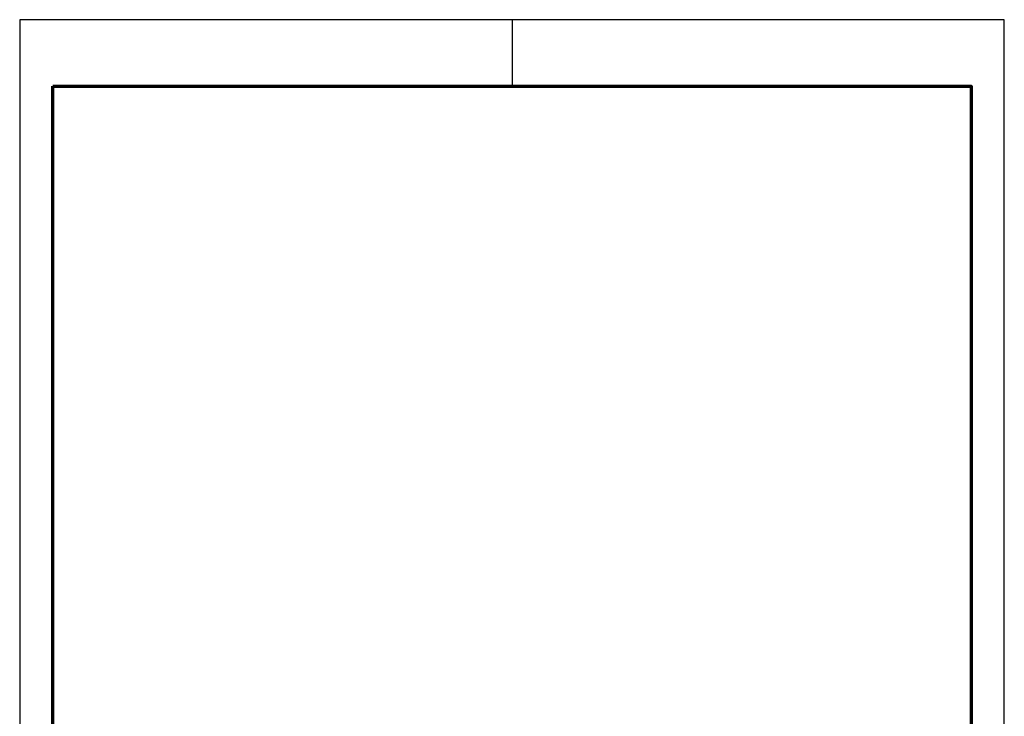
# Paper-space layout 'A3v' of a CAD drawing. Extents: x 0 to 297, y 0 to 420.
# Tile 2 of 2: x 0 to 297, y 210 to 420. Entities that reach past the tile are written whole.
import ezdxf

# ---------------------------------------------------------------- set-up
doc = ezdxf.new("R2010")
doc.units = 0
doc.header["$LTSCALE"] = 3
doc.layers.get('0').update_dxf_attribs({"linetype": 'CONTINUOUS', "lineweight": 18})
doc.layers.add('IBZ_Kader', color=7, linetype='CONTINUOUS', lineweight=18)
doc.layers.add('IBZ_Viewport', color=7, linetype='CONTINUOUS', lineweight=18, plot=False)
doc.styles.add('ISO', font='isocpEssent.shx')

# ---------------------------------------------------------------- blocks, each defined once
blk = doc.blocks.new('A3v')
at = {"layer": 'IBZ_Kader', "color": 7, "lineweight": 25}
blk.add_line((148.5, 420), (148.5, 400), dxfattribs=at)
blk.add_lwpolyline([(0, 420), (0, 0), (297, 0), (297, 420)], close=True, dxfattribs=at)
at = {"layer": 'IBZ_Kader', "color": 7, "linetype": 'Continuous', "lineweight": 70}
blk.add_lwpolyline([(10, 400), (287, 400), (287, 45), (97, 45), (97, 10), (10, 10)], close=True, dxfattribs=at)
at = {"layer": 'IBZ_Viewport'}
blk.add_lwpolyline([(10, 10), (10, 400), (287, 400), (287, 45), (97, 45), (97, 10)], close=True, dxfattribs=at)
at = {"layer": 'IBZ_Kader', "color": 7, "linetype": 'Continuous', "lineweight": 18, "style": 'ISO'}
blk.add_attdef('PLOTDATUM', (152.4, 401.34), '', height=2, dxfattribs=at)

psp = doc.layouts.new('A3v')

# ---------------------------------------------------------------- block references
psp.add_blockref('A3v', (0, 0))

doc.saveas('drawing.dxf')
